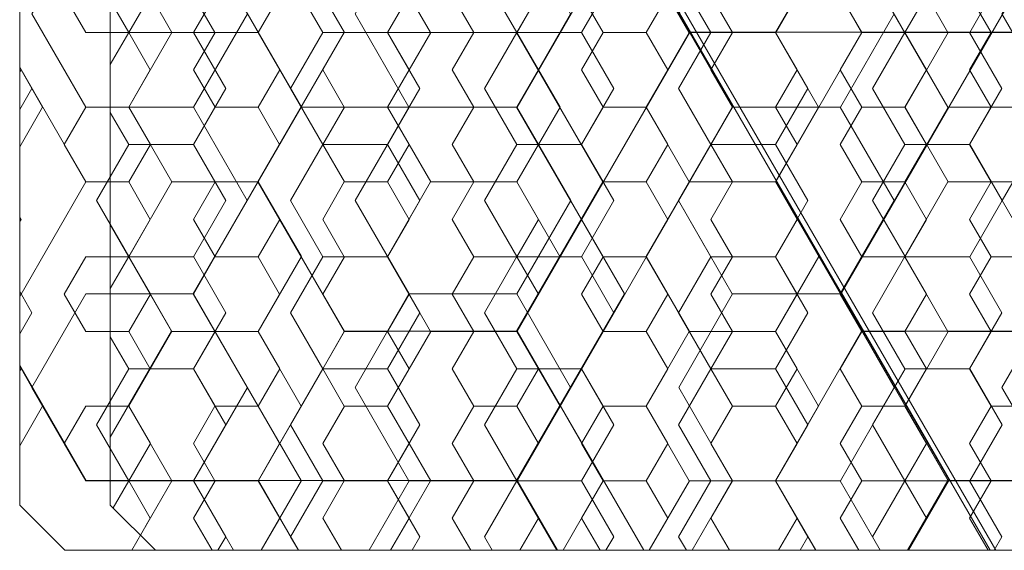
# Model space of a CAD drawing. Header units: inches. Extents: x -96941 to 10978768, y -673 to 1070890.
# Tile 247 of 256: x 65803 to 65814, y 3637 to 3643. Entities that reach past the tile are written whole.
import ezdxf

# ---------------------------------------------------------------- set-up
doc = ezdxf.new("R2010")
doc.units = ezdxf.units.IN
for name, color, linetype, lineweight in [('_MB_izolacje_0.09', 132, 'Continuous', 9), ('_MB_kreskowanie_izolacje_0.09', 136, 'Continuous', 9), ('_MB_kreskowanie_izolacje_0.09 @ 1', 136, 'Continuous', 9), ('_MB_kreskowanie_izolacje_0.09 @ 1.5', 136, 'Continuous', 9), ('_MB_kreskowanie_izolacje_0.09 @ 10', 136, 'Continuous', 9), ('_MB_kreskowanie_izolacje_0.09 @ 100', 136, 'Continuous', 9), ('_MB_kreskowanie_izolacje_0.09 @ 2', 136, 'Continuous', 9), ('_MB_kreskowanie_izolacje_0.09 @ 2.5', 136, 'Continuous', 9), ('_MB_kreskowanie_izolacje_0.09 @ 20', 136, 'Continuous', 9), ('_MB_kreskowanie_izolacje_0.09 @ 25', 136, 'Continuous', 9), ('_MB_kreskowanie_izolacje_0.09 @ 4', 136, 'Continuous', 9), ('_MB_kreskowanie_izolacje_0.09 @ 5', 136, 'Continuous', 9), ('_MB_kreskowanie_izolacje_0.09 @ 50', 136, 'Continuous', 9), ('_MB_kreskowanie_izolacje_0.09 @ 8', 136, 'Continuous', 9)]:
    doc.layers.add(name, color=color, linetype=linetype, lineweight=lineweight)
pattern_1 = [(0, (0, 0), (0, 0.8248891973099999), [0.47625, -0.9524999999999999]), (120, (0, 0), (-0.7143750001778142, -0.4124445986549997), [0.4762499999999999, -0.9524999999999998]), (59.99999999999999, (0.47625, 0), (-0.7143750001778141, 0.412444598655), [0.47625, -0.9524999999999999])]
pattern_2 = [(0, (0, 0), (0, 6.599113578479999), [3.81, -7.619999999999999]), (120, (0, 0), (-5.715000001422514, -3.299556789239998), [3.809999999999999, -7.619999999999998]), (59.99999999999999, (3.81, 0), (-5.715000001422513, 3.29955678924), [3.81, -7.619999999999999])]
pattern_3 = [(0, (0, 0), (0, 8.2488919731), [4.762499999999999, -9.524999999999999]), (120, (0, 0), (-7.143750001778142, -4.124445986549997), [4.762499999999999, -9.524999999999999]), (59.99999999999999, (4.762499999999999, 0), (-7.143750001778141, 4.12444598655), [4.762499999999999, -9.524999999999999])]
pattern_4 = [(0, (0, 0), (0, 16.4977839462), [9.524999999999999, -19.05]), (120, (0, 0), (-14.28750000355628, -8.248891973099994), [9.524999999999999, -19.05]), (59.99999999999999, (9.524999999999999, 0), (-14.28750000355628, 8.2488919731), [9.524999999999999, -19.05])]
pattern_5 = [(0, (0, 0), (0, 20.62222993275), [11.90625, -23.8125]), (120, (0, 0), (-17.85937500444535, -10.31111496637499), [11.90625, -23.8125]), (59.99999999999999, (11.90625, 0), (-17.85937500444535, 10.311114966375), [11.90625, -23.8125])]
pattern_6 = [(0, (0, 0), (0, 41.24445986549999), [23.8125, -47.62499999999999]), (120, (0, 0), (-35.71875000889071, -20.62222993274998), [23.8125, -47.62499999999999]), (59.99999999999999, (23.8125, 0), (-35.7187500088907, 20.62222993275), [23.8125, -47.625])]
pattern_7 = [(0, (0, 0), (0, 82.48891973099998), [47.62499999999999, -95.24999999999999]), (120, (0, 0), (-71.43750001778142, -41.24445986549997), [47.62499999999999, -95.24999999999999]), (59.99999999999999, (47.62499999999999, 0), (-71.4375000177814, 41.2444598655), [47.625, -95.25])]
pattern_8 = [(0, (0, 0), (0, 1.237333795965), [0.714375, -1.42875]), (120, (0, 0), (-1.071562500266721, -0.6186668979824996), [0.7143749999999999, -1.42875]), (59.99999999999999, (0.714375, 0), (-1.071562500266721, 0.6186668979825), [0.714375, -1.42875])]
pattern_9 = [(0, (0, 0), (0, 1.64977839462), [0.9524999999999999, -1.905]), (120, (0, 0), (-1.428750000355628, -0.8248891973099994), [0.9524999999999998, -1.905]), (59.99999999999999, (0.9524999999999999, 0), (-1.428750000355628, 0.82488919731), [0.9524999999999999, -1.905])]
pattern_10 = [(0, (0, 0), (0, 2.062222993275), [1.190625, -2.38125]), (120, (0, 0), (-1.785937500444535, -1.031111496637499), [1.190625, -2.38125]), (59.99999999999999, (1.190625, 0), (-1.785937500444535, 1.0311114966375), [1.190625, -2.38125])]
pattern_11 = [(0, (0, 0), (0, 3.29955678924), [1.905, -3.81]), (120, (0, 0), (-2.857500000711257, -1.649778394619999), [1.905, -3.809999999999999]), (59.99999999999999, (1.905, 0), (-2.857500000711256, 1.64977839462), [1.905, -3.81])]
pattern_12 = [(0, (0, 0), (0, 4.12444598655), [2.38125, -4.762499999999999]), (120, (0, 0), (-3.571875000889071, -2.062222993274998), [2.38125, -4.762499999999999]), (59.99999999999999, (2.38125, 0), (-3.571875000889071, 2.062222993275), [2.38125, -4.762499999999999])]

# ---------------------------------------------------------------- blocks, each defined once
blk = doc.blocks.new('*U3047')
at = {"layer": '_MB_kreskowanie_izolacje_0.09 @ 1'}
h = blk.add_hatch(dxfattribs=at)
h.set_pattern_fill('HEX', color=256, scale=0.15)
h.set_pattern_definition(pattern_1)
h.paths.add_polyline_path([(10.50000000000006, 0), (11.00000000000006, 0.4999999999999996), (11.00000000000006, 16.49999999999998), (10.50000000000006, 16.99999999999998), (-10.49999999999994, 16.99999999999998), (-10.99999999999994, 16.49999999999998), (-10.99999999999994, 0.4999999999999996), (-10.49999999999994, 0)])
at = {"layer": '_MB_kreskowanie_izolacje_0.09 @ 1.5'}
h = blk.add_hatch(dxfattribs=at)
h.set_pattern_fill('HEX', color=256, scale=0.15)
h.set_pattern_definition(pattern_8)
h.paths.add_polyline_path([(10.50000000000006, 0), (11.00000000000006, 0.4999999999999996), (11.00000000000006, 16.49999999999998), (10.50000000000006, 16.99999999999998), (-10.49999999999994, 16.99999999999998), (-10.99999999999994, 16.49999999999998), (-10.99999999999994, 0.4999999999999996), (-10.49999999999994, 0)])
at = {"layer": '_MB_kreskowanie_izolacje_0.09 @ 10'}
h = blk.add_hatch(dxfattribs=at)
h.set_pattern_fill('HEX', color=256, scale=0.15)
h.set_pattern_definition(pattern_3)
h.paths.add_polyline_path([(10.50000000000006, 0), (11.00000000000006, 0.4999999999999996), (11.00000000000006, 16.49999999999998), (10.50000000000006, 16.99999999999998), (-10.49999999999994, 16.99999999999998), (-10.99999999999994, 16.49999999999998), (-10.99999999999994, 0.4999999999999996), (-10.49999999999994, 0)])
at = {"layer": '_MB_kreskowanie_izolacje_0.09 @ 100'}
h = blk.add_hatch(dxfattribs=at)
h.set_pattern_fill('HEX', color=256, scale=0.15)
h.set_pattern_definition(pattern_7)
h.paths.add_polyline_path([(10.50000000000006, 0), (11.00000000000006, 0.4999999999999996), (11.00000000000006, 16.49999999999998), (10.50000000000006, 16.99999999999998), (-10.49999999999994, 16.99999999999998), (-10.99999999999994, 16.49999999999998), (-10.99999999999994, 0.4999999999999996), (-10.49999999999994, 0)])
at = {"layer": '_MB_kreskowanie_izolacje_0.09 @ 2'}
h = blk.add_hatch(dxfattribs=at)
h.set_pattern_fill('HEX', color=256, scale=0.15)
h.set_pattern_definition(pattern_9)
h.paths.add_polyline_path([(10.50000000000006, 0), (11.00000000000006, 0.4999999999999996), (11.00000000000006, 16.49999999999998), (10.50000000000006, 16.99999999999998), (-10.49999999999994, 16.99999999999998), (-10.99999999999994, 16.49999999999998), (-10.99999999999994, 0.4999999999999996), (-10.49999999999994, 0)])
at = {"layer": '_MB_kreskowanie_izolacje_0.09 @ 2.5'}
h = blk.add_hatch(dxfattribs=at)
h.set_pattern_fill('HEX', color=256, scale=0.15)
h.set_pattern_definition(pattern_10)
h.paths.add_polyline_path([(10.50000000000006, 0), (11.00000000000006, 0.4999999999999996), (11.00000000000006, 16.49999999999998), (10.50000000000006, 16.99999999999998), (-10.49999999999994, 16.99999999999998), (-10.99999999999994, 16.49999999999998), (-10.99999999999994, 0.4999999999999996), (-10.49999999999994, 0)])
at = {"layer": '_MB_kreskowanie_izolacje_0.09 @ 20'}
h = blk.add_hatch(dxfattribs=at)
h.set_pattern_fill('HEX', color=256, scale=0.15)
h.set_pattern_definition(pattern_4)
h.paths.add_polyline_path([(10.50000000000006, 0), (11.00000000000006, 0.4999999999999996), (11.00000000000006, 16.49999999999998), (10.50000000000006, 16.99999999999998), (-10.49999999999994, 16.99999999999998), (-10.99999999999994, 16.49999999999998), (-10.99999999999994, 0.4999999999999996), (-10.49999999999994, 0)])
at = {"layer": '_MB_kreskowanie_izolacje_0.09 @ 25'}
h = blk.add_hatch(dxfattribs=at)
h.set_pattern_fill('HEX', color=256, scale=0.15)
h.set_pattern_definition(pattern_5)
h.paths.add_polyline_path([(10.50000000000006, 0), (11.00000000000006, 0.4999999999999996), (11.00000000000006, 16.49999999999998), (10.50000000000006, 16.99999999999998), (-10.49999999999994, 16.99999999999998), (-10.99999999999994, 16.49999999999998), (-10.99999999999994, 0.4999999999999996), (-10.49999999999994, 0)])
at = {"layer": '_MB_kreskowanie_izolacje_0.09 @ 4'}
h = blk.add_hatch(dxfattribs=at)
h.set_pattern_fill('HEX', color=256, scale=0.15)
h.set_pattern_definition(pattern_11)
h.paths.add_polyline_path([(10.50000000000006, 0), (11.00000000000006, 0.4999999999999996), (11.00000000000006, 16.49999999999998), (10.50000000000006, 16.99999999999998), (-10.49999999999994, 16.99999999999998), (-10.99999999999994, 16.49999999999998), (-10.99999999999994, 0.4999999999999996), (-10.49999999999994, 0)])
at = {"layer": '_MB_kreskowanie_izolacje_0.09 @ 5'}
h = blk.add_hatch(dxfattribs=at)
h.set_pattern_fill('HEX', color=256, scale=0.15)
h.set_pattern_definition(pattern_12)
h.paths.add_polyline_path([(10.50000000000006, 0), (11.00000000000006, 0.4999999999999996), (11.00000000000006, 16.49999999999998), (10.50000000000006, 16.99999999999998), (-10.49999999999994, 16.99999999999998), (-10.99999999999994, 16.49999999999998), (-10.99999999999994, 0.4999999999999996), (-10.49999999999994, 0)])
at = {"layer": '_MB_kreskowanie_izolacje_0.09 @ 50'}
h = blk.add_hatch(dxfattribs=at)
h.set_pattern_fill('HEX', color=256, scale=0.15)
h.set_pattern_definition(pattern_6)
h.paths.add_polyline_path([(10.50000000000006, 0), (11.00000000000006, 0.4999999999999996), (11.00000000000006, 16.49999999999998), (10.50000000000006, 16.99999999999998), (-10.49999999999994, 16.99999999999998), (-10.99999999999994, 16.49999999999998), (-10.99999999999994, 0.4999999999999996), (-10.49999999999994, 0)])
at = {"layer": '_MB_kreskowanie_izolacje_0.09 @ 8'}
h = blk.add_hatch(dxfattribs=at)
h.set_pattern_fill('HEX', color=256, scale=0.15)
h.set_pattern_definition(pattern_2)
h.paths.add_polyline_path([(10.50000000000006, 0), (11.00000000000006, 0.4999999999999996), (11.00000000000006, 16.49999999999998), (10.50000000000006, 16.99999999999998), (-10.49999999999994, 16.99999999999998), (-10.99999999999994, 16.49999999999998), (-10.99999999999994, 0.4999999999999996), (-10.49999999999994, 0)])
blk = doc.blocks.new('-120644_22mm')
at = {"layer": '_MB_izolacje_0.09'}
blk.add_lwpolyline([(10.50000000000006, 0), (-10.49999999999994, 0), (-10.99999999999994, 0.5), (-10.99999999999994, 16.49999999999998), (-10.49999999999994, 16.99999999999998), (10.50000000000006, 16.99999999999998), (11.00000000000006, 16.49999999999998), (11.00000000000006, 0.5)], close=True, dxfattribs=at)
at = {"layer": '_MB_kreskowanie_izolacje_0.09', "lineweight": 30}
blk.add_blockref('*U3047', (0, 0), dxfattribs=at)
blk = doc.blocks.new('*U513')
at = {"color": 1}
blk.add_blockref('-120644_22mm', (0, 0), dxfattribs=at)
blk = doc.blocks.new('*U3035')
at = {"layer": '_MB_kreskowanie_izolacje_0.09 @ 1'}
h = blk.add_hatch(dxfattribs=at)
h.set_pattern_fill('HEX', color=256, scale=0.15)
h.set_pattern_definition(pattern_1)
h.paths.add_polyline_path([(11.00000000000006, 0), (11.50000000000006, 0.4999999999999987), (11.50000000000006, 16.49999999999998), (11.00000000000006, 16.99999999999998), (-10.99999999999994, 16.99999999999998), (-11.49999999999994, 16.49999999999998), (-11.49999999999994, 0.5), (-10.99999999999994, 0)])
at = {"layer": '_MB_kreskowanie_izolacje_0.09 @ 1.5'}
h = blk.add_hatch(dxfattribs=at)
h.set_pattern_fill('HEX', color=256, scale=0.15)
h.set_pattern_definition(pattern_8)
h.paths.add_polyline_path([(11.00000000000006, 0), (11.50000000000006, 0.4999999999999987), (11.50000000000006, 16.49999999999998), (11.00000000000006, 16.99999999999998), (-10.99999999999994, 16.99999999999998), (-11.49999999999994, 16.49999999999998), (-11.49999999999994, 0.5), (-10.99999999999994, 0)])
at = {"layer": '_MB_kreskowanie_izolacje_0.09 @ 10'}
h = blk.add_hatch(dxfattribs=at)
h.set_pattern_fill('HEX', color=256, scale=0.15)
h.set_pattern_definition(pattern_3)
h.paths.add_polyline_path([(11.00000000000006, 0), (11.50000000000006, 0.4999999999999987), (11.50000000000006, 16.49999999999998), (11.00000000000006, 16.99999999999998), (-10.99999999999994, 16.99999999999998), (-11.49999999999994, 16.49999999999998), (-11.49999999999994, 0.5), (-10.99999999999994, 0)])
at = {"layer": '_MB_kreskowanie_izolacje_0.09 @ 100'}
h = blk.add_hatch(dxfattribs=at)
h.set_pattern_fill('HEX', color=256, scale=0.15)
h.set_pattern_definition(pattern_7)
h.paths.add_polyline_path([(11.00000000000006, 0), (11.50000000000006, 0.4999999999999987), (11.50000000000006, 16.49999999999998), (11.00000000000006, 16.99999999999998), (-10.99999999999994, 16.99999999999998), (-11.49999999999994, 16.49999999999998), (-11.49999999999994, 0.5), (-10.99999999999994, 0)])
at = {"layer": '_MB_kreskowanie_izolacje_0.09 @ 2'}
h = blk.add_hatch(dxfattribs=at)
h.set_pattern_fill('HEX', color=256, scale=0.15)
h.set_pattern_definition(pattern_9)
h.paths.add_polyline_path([(11.00000000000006, 0), (11.50000000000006, 0.4999999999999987), (11.50000000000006, 16.49999999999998), (11.00000000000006, 16.99999999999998), (-10.99999999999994, 16.99999999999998), (-11.49999999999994, 16.49999999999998), (-11.49999999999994, 0.5), (-10.99999999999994, 0)])
at = {"layer": '_MB_kreskowanie_izolacje_0.09 @ 2.5'}
h = blk.add_hatch(dxfattribs=at)
h.set_pattern_fill('HEX', color=256, scale=0.15)
h.set_pattern_definition(pattern_10)
h.paths.add_polyline_path([(11.00000000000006, 0), (11.50000000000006, 0.4999999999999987), (11.50000000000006, 16.49999999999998), (11.00000000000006, 16.99999999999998), (-10.99999999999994, 16.99999999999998), (-11.49999999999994, 16.49999999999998), (-11.49999999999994, 0.5), (-10.99999999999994, 0)])
at = {"layer": '_MB_kreskowanie_izolacje_0.09 @ 20'}
h = blk.add_hatch(dxfattribs=at)
h.set_pattern_fill('HEX', color=256, scale=0.15)
h.set_pattern_definition(pattern_4)
h.paths.add_polyline_path([(11.00000000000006, 0), (11.50000000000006, 0.4999999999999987), (11.50000000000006, 16.49999999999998), (11.00000000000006, 16.99999999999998), (-10.99999999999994, 16.99999999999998), (-11.49999999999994, 16.49999999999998), (-11.49999999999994, 0.5), (-10.99999999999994, 0)])
at = {"layer": '_MB_kreskowanie_izolacje_0.09 @ 25'}
h = blk.add_hatch(dxfattribs=at)
h.set_pattern_fill('HEX', color=256, scale=0.15)
h.set_pattern_definition(pattern_5)
h.paths.add_polyline_path([(11.00000000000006, 0), (11.50000000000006, 0.4999999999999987), (11.50000000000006, 16.49999999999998), (11.00000000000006, 16.99999999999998), (-10.99999999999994, 16.99999999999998), (-11.49999999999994, 16.49999999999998), (-11.49999999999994, 0.5), (-10.99999999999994, 0)])
at = {"layer": '_MB_kreskowanie_izolacje_0.09 @ 4'}
h = blk.add_hatch(dxfattribs=at)
h.set_pattern_fill('HEX', color=256, scale=0.15)
h.set_pattern_definition(pattern_11)
h.paths.add_polyline_path([(11.00000000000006, 0), (11.50000000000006, 0.4999999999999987), (11.50000000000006, 16.49999999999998), (11.00000000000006, 16.99999999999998), (-10.99999999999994, 16.99999999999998), (-11.49999999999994, 16.49999999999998), (-11.49999999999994, 0.5), (-10.99999999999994, 0)])
at = {"layer": '_MB_kreskowanie_izolacje_0.09 @ 5'}
h = blk.add_hatch(dxfattribs=at)
h.set_pattern_fill('HEX', color=256, scale=0.15)
h.set_pattern_definition(pattern_12)
h.paths.add_polyline_path([(11.00000000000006, 0), (11.50000000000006, 0.4999999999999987), (11.50000000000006, 16.49999999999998), (11.00000000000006, 16.99999999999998), (-10.99999999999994, 16.99999999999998), (-11.49999999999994, 16.49999999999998), (-11.49999999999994, 0.5), (-10.99999999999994, 0)])
at = {"layer": '_MB_kreskowanie_izolacje_0.09 @ 50'}
h = blk.add_hatch(dxfattribs=at)
h.set_pattern_fill('HEX', color=256, scale=0.15)
h.set_pattern_definition(pattern_6)
h.paths.add_polyline_path([(11.00000000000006, 0), (11.50000000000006, 0.4999999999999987), (11.50000000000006, 16.49999999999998), (11.00000000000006, 16.99999999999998), (-10.99999999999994, 16.99999999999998), (-11.49999999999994, 16.49999999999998), (-11.49999999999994, 0.5), (-10.99999999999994, 0)])
at = {"layer": '_MB_kreskowanie_izolacje_0.09 @ 8'}
h = blk.add_hatch(dxfattribs=at)
h.set_pattern_fill('HEX', color=256, scale=0.15)
h.set_pattern_definition(pattern_2)
h.paths.add_polyline_path([(11.00000000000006, 0), (11.50000000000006, 0.4999999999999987), (11.50000000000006, 16.49999999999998), (11.00000000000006, 16.99999999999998), (-10.99999999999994, 16.99999999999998), (-11.49999999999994, 16.49999999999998), (-11.49999999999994, 0.5), (-10.99999999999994, 0)])
blk = doc.blocks.new('-120644_23mm')
at = {"layer": '_MB_izolacje_0.09'}
blk.add_lwpolyline([(11.00000000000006, 0), (-10.99999999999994, 0), (-11.49999999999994, 0.5), (-11.49999999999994, 16.49999999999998), (-10.99999999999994, 16.99999999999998), (11.00000000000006, 16.99999999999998), (11.50000000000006, 16.49999999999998), (11.50000000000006, 0.5)], close=True, dxfattribs=at)
at = {"layer": '_MB_kreskowanie_izolacje_0.09', "lineweight": 30}
blk.add_blockref('*U3035', (0, 0), dxfattribs=at)
blk = doc.blocks.new('*U514')
blk.add_blockref('-120644_23mm', (0, 0))
blk = doc.blocks.new('*U501')
at = {"color": 1, "rotation": 270}
blk.add_blockref('*U513', (-63.24999999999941, -6.000661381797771), dxfattribs=at)
at = {"color": 1, "xscale": -1, "rotation": 90}
blk.add_blockref('*U514', (-46.24999999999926, -6.500932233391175), dxfattribs=at)

msp = doc.modelspace()

# ---------------------------------------------------------------- block references
at = {"color": 14, "true_color": 0xa30000, "xscale": -1, "rotation": 270}
msp.add_blockref('*U501', (65820.73482902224, 3700.244182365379), dxfattribs=at)

doc.saveas('drawing.dxf')
